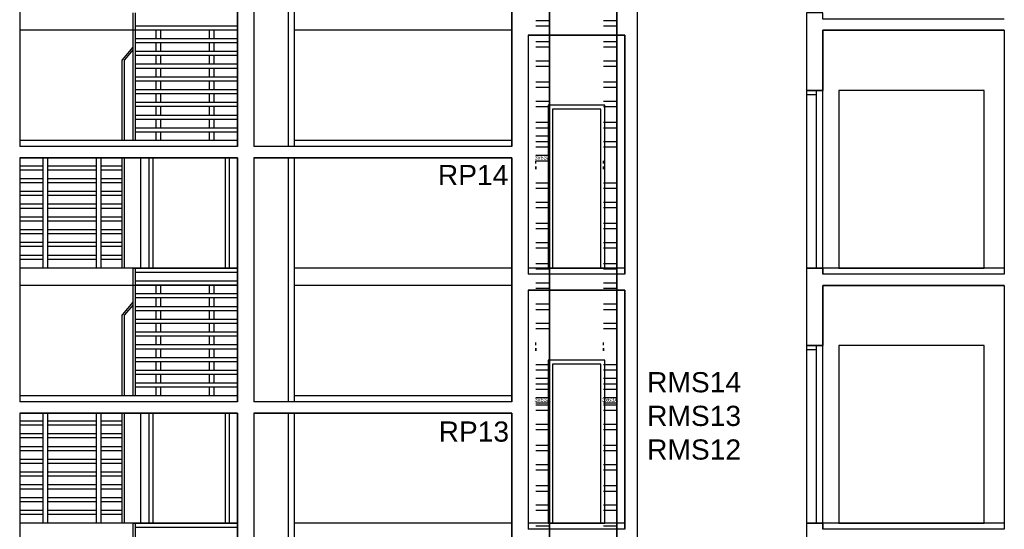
# Model space of a CAD drawing. Header units: millimetres. Extents: x 171 to 266814, y 44 to 350448.
# Tile 75 of 105: x 15024 to 27224, y 80213 to 86525. Entities that reach past the tile are written whole.
import ezdxf

# ---------------------------------------------------------------- set-up
doc = ezdxf.new("R2010")
doc.units = ezdxf.units.MM
doc.header["$LTSCALE"] = 100
doc.linetypes.add('ČÁRKOVANÁ', pattern=[19.05, 12.7, -6.35])
doc.layers.add('DVERE', color=7, linetype='Continuous', true_color=0xf00000)
for name, color, linetype in [('Elektro přívod', 1, 'Continuous'), ('Přípojnice', 202, 'Continuous'), ('TENKA', 253, 'Continuous'), ('TLUSTA', 2, 'Continuous'), ('ŽB', 3, 'Continuous')]:
    doc.layers.add(name, color=color, linetype=linetype)
doc.styles.add('arial', font='arial.ttf', dxfattribs={"width": 0.8, "height": 1})
doc.styles.get("Standard").update_dxf_attribs({"font": 'arial.ttf'})

msp = doc.modelspace()

# ---------------------------------------------------------------- linework, layer by layer
at = {"layer": 'DVERE', "color": 253}
for p, q in [((26973.671, 85648.396), (25173.671, 85648.396)), ((25173.671, 85648.396), (25173.671, 83448.396)), ((26973.671, 83448.396), (26973.671, 85648.396)), ((22273.674, 85468.396), (21573.674, 85468.396)), ((21573.674, 85468.396), (21573.674, 83448.396)), ((22223.674, 85418.396), (21623.674, 85418.396)), ((21623.674, 85418.396), (21623.674, 83448.396)), ((22223.674, 83448.396), (22223.674, 85418.396)), ((22273.674, 83448.396), (22273.674, 85468.396)), ((21573.674, 83448.396), (22273.674, 83448.396)), ((21623.674, 83448.396), (22223.674, 83448.396)), ((25173.671, 83448.396), (26973.671, 83448.396)), ((26973.671, 82488.396), (25173.671, 82488.396)), ((25173.671, 82488.396), (25173.671, 80288.396)), ((26973.671, 80288.396), (26973.671, 82488.396)), ((22273.674, 82308.396), (21573.674, 82308.396)), ((21573.674, 82308.396), (21573.674, 80288.396)), ((22223.674, 82258.396), (21623.674, 82258.396)), ((21623.674, 82258.396), (21623.674, 80288.396)), ((22223.674, 80288.396), (22223.674, 82258.396)), ((22273.674, 80288.396), (22273.674, 82308.396)), ((21573.674, 80288.396), (22273.674, 80288.396)), ((21623.674, 80288.396), (22223.674, 80288.396)), ((25173.671, 80288.396), (26973.671, 80288.396))]:
    msp.add_line(p, q, dxfattribs=at)
for points in [[(17723.671, 84813.396), (17723.671, 83448.396), (16523.671, 83448.396), (16523.671, 84813.396)], [(16623.671, 84813.396), (16623.671, 83448.396), (17623.671, 83448.396), (17623.671, 84813.396)], [(16673.671, 84813.396), (16673.671, 83448.396), (17573.671, 83448.396), (17573.671, 84813.396)], [(17723.671, 81653.396), (17723.671, 80288.396), (16523.671, 80288.396), (16523.671, 81653.396)], [(16623.671, 81653.396), (16623.671, 80288.396), (17623.671, 80288.396), (17623.671, 81653.396)], [(16673.671, 81653.396), (16673.671, 80288.396), (17573.671, 80288.396), (17573.671, 81653.396)]]:
    msp.add_lwpolyline(points, dxfattribs=at)
at = {"layer": 'Přípojnice'}
for p, q in [((21419.523, 86516.722, 32.182), (21586.523, 86516.722, 32.182)), ((22256.523, 86516.722, 32.182), (22423.523, 86516.722, 32.182)), ((21419.523, 86448.722, 32.182), (21586.523, 86448.722, 32.182)), ((22256.523, 86448.722, 32.182), (22423.523, 86448.722, 32.182)), ((21419.523, 86255.722, 100.182), (21586.523, 86255.722, 100.182)), ((22256.523, 86255.722, 100.182), (22423.523, 86255.722, 100.182)), ((21419.523, 86187.722, 100.182), (21586.523, 86187.722, 100.182)), ((22256.523, 86187.722, 100.182), (22423.523, 86187.722, 100.182)), ((21419.523, 86016.722, 32.182), (21586.523, 86016.722, 32.182)), ((22256.523, 86016.722, 32.182), (22423.523, 86016.722, 32.182)), ((21419.523, 85948.722, 32.182), (21586.523, 85948.722, 32.182)), ((22256.523, 85948.722, 32.182), (22423.523, 85948.722, 32.182)), ((21419.523, 85755.722, 100.182), (21586.523, 85755.722, 100.182)), ((21419.523, 85687.722, 100.182), (21586.523, 85687.722, 100.182)), ((22256.523, 85755.722, 100.182), (22423.523, 85755.722, 100.182)), ((22256.523, 85687.722, 100.182), (22423.523, 85687.722, 100.182)), ((21419.523, 85516.722, 32.182), (21586.523, 85516.722, 32.182)), ((21419.523, 85448.722, 32.182), (21586.523, 85448.722, 32.182)), ((22256.523, 85516.722, 32.182), (22423.523, 85516.722, 32.182)), ((22256.523, 85448.722, 32.182), (22423.523, 85448.722, 32.182)), ((21419.523, 85255.722, 100.182), (21586.523, 85255.722, 100.182)), ((21419.523, 85187.722, 100.182), (21586.523, 85187.722, 100.182)), ((22256.523, 85255.722, 100.182), (22423.523, 85255.722, 100.182)), ((22256.523, 85187.722, 100.182), (22423.523, 85187.722, 100.182)), ((21419.523, 85016.722, 32.182), (21586.523, 85016.722, 32.182)), ((21419.523, 84948.722, 32.182), (21586.523, 84948.722, 32.182)), ((22256.523, 85016.722, 32.182), (22423.523, 85016.722, 32.182)), ((22256.523, 84948.722, 32.182), (22423.523, 84948.722, 32.182)), ((21418.523, 84742.722, 66.182), (21418.523, 84776.722, 66.182)), ((21418.523, 84708.722, 49.182), (21418.523, 84674.722, 49.182)), ((21587.523, 84742.722, 66.182), (21587.523, 84776.722, 66.182)), ((21587.523, 84708.722, 49.182), (21587.523, 84674.722, 49.182)), ((22255.523, 84742.722, 66.182), (22255.523, 84776.722, 66.182)), ((22255.523, 84708.722, 49.182), (22255.523, 84674.722, 49.182)), ((22424.523, 84742.722, 66.182), (22424.523, 84776.722, 66.182)), ((22424.523, 84708.722, 49.182), (22424.523, 84674.722, 49.182)), ((21419.523, 84505.722, 100.182), (21586.523, 84505.722, 100.182)), ((21419.523, 84437.722, 100.182), (21586.523, 84437.722, 100.182)), ((22256.523, 84505.722, 100.182), (22423.523, 84505.722, 100.182)), ((22256.523, 84437.722, 100.182), (22423.523, 84437.722, 100.182)), ((21419.523, 84266.722, 32.182), (21586.523, 84266.722, 32.182)), ((21419.523, 84198.722, 32.182), (21586.523, 84198.722, 32.182)), ((22256.523, 84266.722, 32.182), (22423.523, 84266.722, 32.182)), ((22256.523, 84198.722, 32.182), (22423.523, 84198.722, 32.182)), ((21419.523, 84005.722, 100.182), (21586.523, 84005.722, 100.182)), ((21419.523, 83937.722, 100.182), (21586.523, 83937.722, 100.182)), ((22256.523, 84005.722, 100.182), (22423.523, 84005.722, 100.182)), ((22256.523, 83937.722, 100.182), (22423.523, 83937.722, 100.182)), ((21419.523, 83766.722, 32.182), (21586.523, 83766.722, 32.182)), ((21419.523, 83698.722, 32.182), (21586.523, 83698.722, 32.182)), ((22256.523, 83766.722, 32.182), (22423.523, 83766.722, 32.182)), ((22256.523, 83698.722, 32.182), (22423.523, 83698.722, 32.182)), ((21419.523, 83505.722, 100.182), (21586.523, 83505.722, 100.182)), ((22256.523, 83505.722, 100.182), (22423.523, 83505.722, 100.182)), ((21419.523, 83437.722, 100.182), (21586.523, 83437.722, 100.182)), ((22256.523, 83437.722, 100.182), (22423.523, 83437.722, 100.182)), ((21419.523, 83266.722, 32.182), (21586.523, 83266.722, 32.182)), ((22256.523, 83266.722, 32.182), (22423.523, 83266.722, 32.182)), ((21419.523, 83198.722, 32.182), (21586.523, 83198.722, 32.182)), ((22256.523, 83198.722, 32.182), (22423.523, 83198.722, 32.182)), ((21419.523, 83005.722, 100.182), (21586.523, 83005.722, 100.182)), ((22256.523, 83005.722, 100.182), (22423.523, 83005.722, 100.182)), ((21419.523, 82937.722, 100.182), (21586.523, 82937.722, 100.182)), ((22256.523, 82937.722, 100.182), (22423.523, 82937.722, 100.182)), ((21419.523, 82766.722, 32.182), (21586.523, 82766.722, 32.182)), ((22256.523, 82766.722, 32.182), (22423.523, 82766.722, 32.182)), ((21419.523, 82698.722, 32.182), (21586.523, 82698.722, 32.182)), ((22256.523, 82698.722, 32.182), (22423.523, 82698.722, 32.182)), ((21418.523, 82492.722, 66.182), (21418.523, 82526.722, 66.182)), ((21587.523, 82492.722, 66.182), (21587.523, 82526.722, 66.182)), ((22255.523, 82492.722, 66.182), (22255.523, 82526.722, 66.182)), ((22424.523, 82492.722, 66.182), (22424.523, 82526.722, 66.182)), ((21418.523, 82458.722, 49.182), (21418.523, 82424.722, 49.182)), ((21587.523, 82458.722, 49.182), (21587.523, 82424.722, 49.182)), ((22255.523, 82458.722, 49.182), (22255.523, 82424.722, 49.182)), ((22424.523, 82458.722, 49.182), (22424.523, 82424.722, 49.182)), ((21419.523, 82255.722, 100.182), (21586.523, 82255.722, 100.182)), ((22256.523, 82255.722, 100.182), (22423.523, 82255.722, 100.182)), ((21419.523, 82187.722, 100.182), (21586.523, 82187.722, 100.182)), ((22256.523, 82187.722, 100.182), (22423.523, 82187.722, 100.182)), ((21419.523, 82016.722, 32.182), (21586.523, 82016.722, 32.182)), ((22256.523, 82016.722, 32.182), (22423.523, 82016.722, 32.182)), ((21419.523, 81948.722, 32.182), (21586.523, 81948.722, 32.182)), ((22256.523, 81948.722, 32.182), (22423.523, 81948.722, 32.182)), ((21419.523, 81755.722, 100.182), (21586.523, 81755.722, 100.182)), ((22256.523, 81755.722, 100.182), (22423.523, 81755.722, 100.182)), ((21419.523, 81687.722, 100.182), (21586.523, 81687.722, 100.182)), ((22256.523, 81687.722, 100.182), (22423.523, 81687.722, 100.182)), ((21419.523, 81516.722, 32.182), (21586.523, 81516.722, 32.182)), ((22256.523, 81516.722, 32.182), (22423.523, 81516.722, 32.182)), ((21419.523, 81448.722, 32.182), (21586.523, 81448.722, 32.182)), ((22256.523, 81448.722, 32.182), (22423.523, 81448.722, 32.182)), ((21419.523, 81255.722, 100.182), (21586.523, 81255.722, 100.182)), ((22256.523, 81255.722, 100.182), (22423.523, 81255.722, 100.182)), ((21419.523, 81187.722, 100.182), (21586.523, 81187.722, 100.182)), ((22256.523, 81187.722, 100.182), (22423.523, 81187.722, 100.182)), ((21419.523, 81016.722, 32.182), (21586.523, 81016.722, 32.182)), ((22256.523, 81016.722, 32.182), (22423.523, 81016.722, 32.182)), ((21419.523, 80948.722, 32.182), (21586.523, 80948.722, 32.182)), ((22256.523, 80948.722, 32.182), (22423.523, 80948.722, 32.182)), ((21419.523, 80755.722, 100.182), (21586.523, 80755.722, 100.182)), ((21419.523, 80687.722, 100.182), (21586.523, 80687.722, 100.182)), ((22256.523, 80755.722, 100.182), (22423.523, 80755.722, 100.182)), ((22256.523, 80687.722, 100.182), (22423.523, 80687.722, 100.182)), ((21419.523, 80516.722, 32.182), (21586.523, 80516.722, 32.182)), ((21419.523, 80448.722, 32.182), (21586.523, 80448.722, 32.182)), ((22256.523, 80516.722, 32.182), (22423.523, 80516.722, 32.182)), ((22256.523, 80448.722, 32.182), (22423.523, 80448.722, 32.182)), ((21419.523, 80255.722, 100.182), (21586.523, 80255.722, 100.182)), ((22256.523, 80255.722, 100.182), (22423.523, 80255.722, 100.182))]:
    msp.add_line(p, q, dxfattribs=at)
at = {"layer": 'Přípojnice', "color": 3}
for p, q in [((21419.523, 85084.722, 132.364), (21586.523, 85084.722, 132.364)), ((21419.523, 85016.722, 132.364), (21586.523, 85016.722, 132.364)), ((21419.523, 84845.722, 64.364), (21586.523, 84845.722, 64.364)), ((21419.523, 84777.722, 64.364), (21586.523, 84777.722, 64.364)), ((21419.523, 82084.722, 132.364), (21586.523, 82084.722, 132.364)), ((21419.523, 82016.722, 132.364), (21586.523, 82016.722, 132.364)), ((22256.523, 82084.722, 32.182), (22423.523, 82084.722, 32.182)), ((22256.523, 82016.722, 32.182), (22423.523, 82016.722, 32.182)), ((21419.523, 81845.722, 64.364), (21586.523, 81845.722, 64.364)), ((21419.523, 81777.722, 64.364), (21586.523, 81777.722, 64.364)), ((22256.523, 81845.722, -35.818), (22423.523, 81845.722, -35.818)), ((22256.523, 81777.722, -35.818), (22423.523, 81777.722, -35.818))]:
    msp.add_line(p, q, dxfattribs=at)
at = {"layer": 'Přípojnice'}
for points in [[(21587.523, 84725.722, 32.182), (21587.523, 87975.722, 32.182), (21587.523, 87975.722, 100.182), (21587.523, 84725.722, 100.182)], [(22424.523, 84725.722, 32.182), (22424.523, 87975.722, 32.182), (22424.523, 87975.722, 100.182), (22424.523, 84725.722, 100.182)], [(21587.523, 82475.722, 32.182), (21587.523, 84725.722, 32.182), (21587.523, 84725.722, 100.182), (21587.523, 82475.722, 100.182)], [(22424.523, 82475.722, 32.182), (22424.523, 84725.722, 32.182), (22424.523, 84725.722, 100.182), (22424.523, 82475.722, 100.182)], [(21587.523, 79225.722, 32.182), (21587.523, 82475.722, 32.182), (21587.523, 82475.722, 100.182), (21587.523, 79225.722, 100.182)], [(22424.523, 79225.722, 32.182), (22424.523, 82475.722, 32.182), (22424.523, 82475.722, 100.182), (22424.523, 79225.722, 100.182)]]:
    msp.add_polyline3d(points, dxfattribs=at)
at = {"layer": 'Přípojnice', "extrusion": (1, 1.53081e-15, -6.12323e-17)}
for centre in [(84691.722, 66.182, 21418.523), (84691.722, 66.182, 21587.523), (84691.722, 66.182, 22255.523), (84691.722, 66.182, 22424.523)]:
    msp.add_circle(centre, 17, dxfattribs=at)
at = {"layer": 'Přípojnice', "extrusion": (1, 1.40834e-15, -6.12323e-17)}
for centre in [(82441.722, 66.182, 21418.523), (82441.722, 66.182, 21587.523), (82441.722, 66.182, 22255.523), (82441.722, 66.182, 22424.523)]:
    msp.add_circle(centre, 17, dxfattribs=at)
at = {"layer": 'TENKA', "color": 253}
for p, q in [((17723.671, 86393.396), (15023.671, 86393.396)), ((24898.671, 85648.396), (24773.671, 85648.396)), ((24973.671, 85648.396), (24773.671, 85648.396)), ((24773.671, 85648.396), (24773.671, 83448.396)), ((24898.671, 83448.396), (24898.671, 85648.396)), ((24973.671, 83448.396), (24973.671, 85648.396)), ((24773.671, 85598.396), (24898.671, 85598.396)), ((24773.671, 85468.396), (24773.671, 85418.396)), ((24898.671, 85418.396), (24898.671, 85468.396)), ((17723.671, 84953.396), (15023.671, 84953.396)), ((21123.671, 84953.396), (18423.671, 84953.396)), ((17723.671, 83448.396), (15023.671, 83448.396)), ((24773.671, 83448.396), (24973.671, 83448.396)), ((24973.671, 83448.396), (24973.671, 83373.396)), ((22523.671, 83373.396), (21323.671, 83373.396)), ((27223.671, 83373.396), (24973.671, 83373.396)), ((17723.671, 83233.396), (15023.671, 83233.396)), ((24898.671, 82488.396), (24773.671, 82488.396)), ((24973.671, 82488.396), (24773.671, 82488.396)), ((24773.671, 82488.396), (24773.671, 80288.396)), ((24898.671, 80288.396), (24898.671, 82488.396)), ((24973.671, 80288.396), (24973.671, 82488.396)), ((24773.671, 82438.396), (24898.671, 82438.396)), ((24773.671, 82308.396), (24773.671, 82258.396)), ((24898.671, 82258.396), (24898.671, 82308.396)), ((17723.671, 81793.396), (15023.671, 81793.396)), ((21123.671, 81793.396), (18423.671, 81793.396)), ((17723.671, 80288.396), (15023.671, 80288.396)), ((24773.671, 80288.396), (24973.671, 80288.396)), ((24973.671, 80288.396), (24973.671, 80213.396)), ((22523.671, 80213.396), (21323.671, 80213.396)), ((27223.671, 80213.396), (24973.671, 80213.396))]:
    msp.add_line(p, q, dxfattribs=at)
at = {"layer": 'TENKA', "color": 253, "linetype": 'ČÁRKOVANÁ', "ltscale": 10}
for p, q in [((21123.671, 86393.396), (18423.671, 86393.396)), ((21123.671, 83448.396), (18423.671, 83448.396)), ((21123.671, 83233.396), (18423.671, 83233.396)), ((21123.671, 80288.396), (18423.671, 80288.396))]:
    msp.add_line(p, q, dxfattribs=at)
at = {"layer": 'TENKA', "color": 253}
for points in [[(16423.671, 86608.396), (16423.671, 85028.396)], [(16453.671, 86608.396), (16453.671, 85028.396)], [(16423.671, 86393.396), (15023.671, 86393.396)], [(16453.671, 86450.396), (17723.671, 86450.396)], [(16453.671, 86400.396), (17723.671, 86400.396)], [(16713.671, 86292.396), (16713.671, 86400.396)], [(16773.671, 86292.396), (16773.671, 86400.396)], [(17373.671, 86292.396), (17373.671, 86400.396)], [(17433.671, 86292.396), (17433.671, 86400.396)], [(16453.671, 86292.396), (17723.671, 86292.396)], [(16423.671, 86186.396), (16293.671, 86028.396)], [(16423.671, 86149.934), (16323.671, 86028.396)], [(16453.671, 86242.396), (17723.671, 86242.396)], [(16453.671, 86134.396), (17723.671, 86134.396)], [(16713.671, 86134.396), (16713.671, 86242.396)], [(16773.671, 86134.396), (16773.671, 86242.396)], [(17373.671, 86134.396), (17373.671, 86242.396)], [(17433.671, 86134.396), (17433.671, 86242.396)], [(16293.671, 85028.396), (16293.671, 86028.396)], [(16323.671, 85028.396), (16323.671, 86028.396)], [(16453.671, 86084.396), (17723.671, 86084.396)], [(16713.671, 85976.396), (16713.671, 86084.396)], [(16773.671, 85976.396), (16773.671, 86084.396)], [(17373.671, 85976.396), (17373.671, 86084.396)], [(17433.671, 85976.396), (17433.671, 86084.396)], [(16453.671, 85976.396), (17723.671, 85976.396)], [(16453.671, 85926.396), (17723.671, 85926.396)], [(16713.671, 85818.396), (16713.671, 85926.396)], [(16773.671, 85818.396), (16773.671, 85926.396)], [(17373.671, 85818.396), (17373.671, 85926.396)], [(17433.671, 85818.396), (17433.671, 85926.396)], [(16453.671, 85818.396), (17723.671, 85818.396)], [(16453.671, 85768.396), (17723.671, 85768.396)], [(16713.671, 85660.396), (16713.671, 85768.396)], [(16773.671, 85660.396), (16773.671, 85768.396)], [(17373.671, 85660.396), (17373.671, 85768.396)], [(17433.671, 85660.396), (17433.671, 85768.396)], [(16453.671, 85660.396), (17723.671, 85660.396)], [(16453.671, 85610.396), (17723.671, 85610.396)], [(16713.671, 85502.396), (16713.671, 85610.396)], [(16773.671, 85502.396), (16773.671, 85610.396)], [(17373.671, 85502.396), (17373.671, 85610.396)], [(17433.671, 85502.396), (17433.671, 85610.396)], [(16453.671, 85502.396), (17723.671, 85502.396)], [(16453.671, 85452.396), (17723.671, 85452.396)], [(16713.671, 85344.396), (16713.671, 85452.396)], [(16773.671, 85344.396), (16773.671, 85452.396)], [(17373.671, 85344.396), (17373.671, 85452.396)], [(17433.671, 85344.396), (17433.671, 85452.396)], [(16453.671, 85344.396), (17723.671, 85344.396)], [(16453.671, 85294.396), (17723.671, 85294.396)], [(16713.671, 85186.396), (16713.671, 85294.396)], [(16773.671, 85186.396), (16773.671, 85294.396)], [(17373.671, 85186.396), (17373.671, 85294.396)], [(17433.671, 85186.396), (17433.671, 85294.396)], [(16453.671, 85186.396), (17723.671, 85186.396)], [(16453.671, 85136.396), (17723.671, 85136.396)], [(16713.671, 85028.396), (16713.671, 85136.396)], [(16773.671, 85028.396), (16773.671, 85136.396)], [(17373.671, 85028.396), (17373.671, 85136.396)], [(17433.671, 85028.396), (17433.671, 85136.396)], [(15313.671, 83448.396), (15313.671, 84813.396)], [(15373.671, 83448.396), (15373.671, 84813.396)], [(15973.671, 83448.396), (15973.671, 84813.396)], [(16033.671, 83448.396), (16033.671, 84813.396)], [(16293.671, 83448.396), (16293.671, 84813.396)], [(16323.671, 83448.396), (16323.671, 84813.396)], [(15313.671, 84712.396), (15023.671, 84712.396)], [(15973.671, 84712.396), (15373.671, 84712.396)], [(16293.671, 84712.396), (16033.671, 84712.396)], [(15313.671, 84662.396), (15023.671, 84662.396)], [(15313.671, 84554.396), (15023.671, 84554.396)], [(15973.671, 84662.396), (15373.671, 84662.396)], [(15973.671, 84554.396), (15373.671, 84554.396)], [(16293.671, 84662.396), (16033.671, 84662.396)], [(16293.671, 84554.396), (16033.671, 84554.396)], [(15313.671, 84504.396), (15023.671, 84504.396)], [(15973.671, 84504.396), (15373.671, 84504.396)], [(16293.671, 84504.396), (16033.671, 84504.396)], [(15313.671, 84396.396), (15023.671, 84396.396)], [(15313.671, 84346.396), (15023.671, 84346.396)], [(15973.671, 84396.396), (15373.671, 84396.396)], [(15973.671, 84346.396), (15373.671, 84346.396)], [(16293.671, 84396.396), (16033.671, 84396.396)], [(16293.671, 84346.396), (16033.671, 84346.396)], [(15313.671, 84238.396), (15023.671, 84238.396)], [(15313.671, 84188.396), (15023.671, 84188.396)], [(15973.671, 84238.396), (15373.671, 84238.396)], [(15973.671, 84188.396), (15373.671, 84188.396)], [(16293.671, 84238.396), (16033.671, 84238.396)], [(16293.671, 84188.396), (16033.671, 84188.396)], [(15313.671, 84080.396), (15023.671, 84080.396)], [(15973.671, 84080.396), (15373.671, 84080.396)], [(16293.671, 84080.396), (16033.671, 84080.396)], [(15313.671, 84030.396), (15023.671, 84030.396)], [(15973.671, 84030.396), (15373.671, 84030.396)], [(16293.671, 84030.396), (16033.671, 84030.396)], [(15313.671, 83922.396), (15023.671, 83922.396)], [(15313.671, 83872.396), (15023.671, 83872.396)], [(15973.671, 83922.396), (15373.671, 83922.396)], [(15973.671, 83872.396), (15373.671, 83872.396)], [(16293.671, 83922.396), (16033.671, 83922.396)], [(16293.671, 83872.396), (16033.671, 83872.396)], [(15313.671, 83764.396), (15023.671, 83764.396)], [(15313.671, 83714.396), (15023.671, 83714.396)], [(15973.671, 83764.396), (15373.671, 83764.396)], [(15973.671, 83714.396), (15373.671, 83714.396)], [(16293.671, 83764.396), (16033.671, 83764.396)], [(16293.671, 83714.396), (16033.671, 83714.396)], [(15313.671, 83606.396), (15023.671, 83606.396)], [(15973.671, 83606.396), (15373.671, 83606.396)], [(16293.671, 83606.396), (16033.671, 83606.396)], [(15313.671, 83556.396), (15023.671, 83556.396)], [(16423.671, 83448.396), (15023.671, 83448.396)], [(15973.671, 83556.396), (15373.671, 83556.396)], [(16293.671, 83556.396), (16033.671, 83556.396)], [(16423.671, 83448.396), (16423.671, 81868.396)], [(16423.671, 83448.396), (17723.671, 83448.396)], [(16453.671, 83448.396), (16453.671, 81868.396)], [(16453.671, 83398.396), (17723.671, 83398.396)], [(16423.671, 83233.396), (15023.671, 83233.396)], [(16453.671, 83290.396), (17723.671, 83290.396)], [(16453.671, 83240.396), (17723.671, 83240.396)], [(16713.671, 83132.396), (16713.671, 83240.396)], [(16773.671, 83132.396), (16773.671, 83240.396)], [(17373.671, 83132.396), (17373.671, 83240.396)], [(17433.671, 83132.396), (17433.671, 83240.396)], [(16453.671, 83132.396), (17723.671, 83132.396)], [(16453.671, 83082.396), (17723.671, 83082.396)], [(16713.671, 82974.396), (16713.671, 83082.396)], [(16773.671, 82974.396), (16773.671, 83082.396)], [(17373.671, 82974.396), (17373.671, 83082.396)], [(17433.671, 82974.396), (17433.671, 83082.396)], [(16423.671, 83026.396), (16293.671, 82868.396)], [(16423.671, 82989.934), (16323.671, 82868.396)], [(16453.671, 82974.396), (17723.671, 82974.396)], [(16293.671, 81868.396), (16293.671, 82868.396)], [(16323.671, 81868.396), (16323.671, 82868.396)], [(16453.671, 82924.396), (17723.671, 82924.396)], [(16713.671, 82816.396), (16713.671, 82924.396)], [(16773.671, 82816.396), (16773.671, 82924.396)], [(17373.671, 82816.396), (17373.671, 82924.396)], [(17433.671, 82816.396), (17433.671, 82924.396)], [(16453.671, 82816.396), (17723.671, 82816.396)], [(16453.671, 82766.396), (17723.671, 82766.396)], [(16713.671, 82658.396), (16713.671, 82766.396)], [(16773.671, 82658.396), (16773.671, 82766.396)], [(17373.671, 82658.396), (17373.671, 82766.396)], [(17433.671, 82658.396), (17433.671, 82766.396)], [(16453.671, 82658.396), (17723.671, 82658.396)], [(16453.671, 82608.396), (17723.671, 82608.396)], [(16713.671, 82500.396), (16713.671, 82608.396)], [(16773.671, 82500.396), (16773.671, 82608.396)], [(17373.671, 82500.396), (17373.671, 82608.396)], [(17433.671, 82500.396), (17433.671, 82608.396)], [(16453.671, 82500.396), (17723.671, 82500.396)], [(16453.671, 82450.396), (17723.671, 82450.396)], [(16713.671, 82342.396), (16713.671, 82450.396)], [(16773.671, 82342.396), (16773.671, 82450.396)], [(17373.671, 82342.396), (17373.671, 82450.396)], [(17433.671, 82342.396), (17433.671, 82450.396)], [(16453.671, 82342.396), (17723.671, 82342.396)], [(16453.671, 82292.396), (17723.671, 82292.396)], [(16713.671, 82184.396), (16713.671, 82292.396)], [(16773.671, 82184.396), (16773.671, 82292.396)], [(17373.671, 82184.396), (17373.671, 82292.396)], [(17433.671, 82184.396), (17433.671, 82292.396)], [(16453.671, 82184.396), (17723.671, 82184.396)], [(16453.671, 82134.396), (17723.671, 82134.396)], [(16713.671, 82026.396), (16713.671, 82134.396)], [(16773.671, 82026.396), (16773.671, 82134.396)], [(17373.671, 82026.396), (17373.671, 82134.396)], [(17433.671, 82026.396), (17433.671, 82134.396)], [(16453.671, 82026.396), (17723.671, 82026.396)], [(16453.671, 81976.396), (17723.671, 81976.396)], [(16713.671, 81868.396), (16713.671, 81976.396)], [(16773.671, 81868.396), (16773.671, 81976.396)], [(17373.671, 81868.396), (17373.671, 81976.396)], [(17433.671, 81868.396), (17433.671, 81976.396)], [(15313.671, 80288.396), (15313.671, 81653.396)], [(15373.671, 80288.396), (15373.671, 81653.396)], [(15973.671, 80288.396), (15973.671, 81653.396)], [(16033.671, 80288.396), (16033.671, 81653.396)], [(16293.671, 80288.396), (16293.671, 81653.396)], [(16323.671, 80288.396), (16323.671, 81653.396)], [(15313.671, 81552.396), (15023.671, 81552.396)], [(15313.671, 81502.396), (15023.671, 81502.396)], [(15973.671, 81552.396), (15373.671, 81552.396)], [(15973.671, 81502.396), (15373.671, 81502.396)], [(16293.671, 81552.396), (16033.671, 81552.396)], [(16293.671, 81502.396), (16033.671, 81502.396)], [(15313.671, 81394.396), (15023.671, 81394.396)], [(15973.671, 81394.396), (15373.671, 81394.396)], [(16293.671, 81394.396), (16033.671, 81394.396)], [(15313.671, 81344.396), (15023.671, 81344.396)], [(15973.671, 81344.396), (15373.671, 81344.396)], [(16293.671, 81344.396), (16033.671, 81344.396)], [(15313.671, 81236.396), (15023.671, 81236.396)], [(15313.671, 81186.396), (15023.671, 81186.396)], [(15973.671, 81236.396), (15373.671, 81236.396)], [(15973.671, 81186.396), (15373.671, 81186.396)], [(16293.671, 81236.396), (16033.671, 81236.396)], [(16293.671, 81186.396), (16033.671, 81186.396)], [(15313.671, 81078.396), (15023.671, 81078.396)], [(15313.671, 81028.396), (15023.671, 81028.396)], [(15973.671, 81078.396), (15373.671, 81078.396)], [(15973.671, 81028.396), (15373.671, 81028.396)], [(16293.671, 81078.396), (16033.671, 81078.396)], [(16293.671, 81028.396), (16033.671, 81028.396)], [(15313.671, 80920.396), (15023.671, 80920.396)], [(15973.671, 80920.396), (15373.671, 80920.396)], [(16293.671, 80920.396), (16033.671, 80920.396)], [(15313.671, 80870.396), (15023.671, 80870.396)], [(15973.671, 80870.396), (15373.671, 80870.396)], [(16293.671, 80870.396), (16033.671, 80870.396)], [(15313.671, 80762.396), (15023.671, 80762.396)], [(15313.671, 80712.396), (15023.671, 80712.396)], [(15973.671, 80762.396), (15373.671, 80762.396)], [(15973.671, 80712.396), (15373.671, 80712.396)], [(16293.671, 80762.396), (16033.671, 80762.396)], [(16293.671, 80712.396), (16033.671, 80712.396)], [(15313.671, 80604.396), (15023.671, 80604.396)], [(15313.671, 80554.396), (15023.671, 80554.396)], [(15973.671, 80604.396), (15373.671, 80604.396)], [(15973.671, 80554.396), (15373.671, 80554.396)], [(16293.671, 80604.396), (16033.671, 80604.396)], [(16293.671, 80554.396), (16033.671, 80554.396)], [(15313.671, 80446.396), (15023.671, 80446.396)], [(15973.671, 80446.396), (15373.671, 80446.396)], [(16293.671, 80446.396), (16033.671, 80446.396)], [(15313.671, 80396.396), (15023.671, 80396.396)], [(16423.671, 80288.396), (15023.671, 80288.396)], [(15973.671, 80396.396), (15373.671, 80396.396)], [(16293.671, 80396.396), (16033.671, 80396.396)], [(16423.671, 80288.396), (16423.671, 78708.396)], [(16423.671, 80288.396), (17723.671, 80288.396)], [(16453.671, 80288.396), (16453.671, 78708.396)], [(16453.671, 80238.396), (17723.671, 80238.396)]]:
    msp.add_lwpolyline(points, dxfattribs=at)
at = {"layer": 'TLUSTA', "color": 253}
for p, q in [((15023.671, 87973.396), (15023.671, 84953.396)), ((17723.671, 87973.396), (17723.671, 84953.396)), ((17923.671, 87973.396), (17923.671, 84953.396)), ((18348.671, 87973.396), (18348.671, 84953.396)), ((18423.671, 87973.396), (18423.671, 84953.396)), ((21123.671, 87973.396), (21123.671, 84953.396)), ((21123.671, 87973.396), (21123.671, 84953.396)), ((24773.671, 86608.396), (24773.671, 85648.396)), ((27223.671, 86393.396), (24973.671, 86393.396)), ((24973.671, 86393.396), (24973.671, 85648.396)), ((21323.671, 86333.396), (21323.671, 83373.396)), ((22523.671, 86333.396), (21323.671, 86333.396)), ((22523.671, 86333.396), (22523.671, 83373.396)), ((24773.671, 85648.396), (24973.671, 85648.396)), ((17723.671, 85028.396), (15023.671, 85028.396)), ((18423.671, 84953.396), (17923.671, 84953.396)), ((21123.671, 85028.396), (18423.671, 85028.396)), ((17723.671, 84813.396), (15023.671, 84813.396)), ((15023.671, 84813.396), (15023.671, 81793.396)), ((17723.671, 84813.396), (17723.671, 81793.396)), ((21123.671, 84813.396), (17923.671, 84813.396)), ((17923.671, 84813.396), (17923.671, 81793.396)), ((18348.671, 84813.396), (18348.671, 81793.396)), ((18423.671, 84813.396), (18423.671, 81793.396)), ((21123.671, 84813.396), (21123.671, 81793.396)), ((21123.671, 84813.396), (21123.671, 81793.396)), ((22523.671, 83448.396), (21323.671, 83448.396)), ((24773.671, 83448.396), (24773.671, 82488.396)), ((27223.671, 83448.396), (24973.671, 83448.396)), ((27223.671, 83233.396), (24973.671, 83233.396)), ((24973.671, 83233.396), (24973.671, 82488.396)), ((21323.671, 83173.396), (21323.671, 80213.396)), ((22523.671, 83173.396), (21323.671, 83173.396)), ((22523.671, 83173.396), (22523.671, 80213.396)), ((24773.671, 82488.396), (24973.671, 82488.396)), ((17723.671, 81868.396), (15023.671, 81868.396)), ((21123.671, 81868.396), (18423.671, 81868.396)), ((18423.671, 81793.396), (17923.671, 81793.396)), ((17723.671, 81653.396), (15023.671, 81653.396)), ((15023.671, 81653.396), (15023.671, 78633.396)), ((17723.671, 81653.396), (17723.671, 78633.396)), ((21123.671, 81653.396), (17923.671, 81653.396)), ((17923.671, 81653.396), (17923.671, 78633.396)), ((18348.671, 81653.396), (18348.671, 78633.396)), ((18423.671, 81653.396), (18423.671, 78633.396)), ((21123.671, 81653.396), (21123.671, 78633.396)), ((21123.671, 81653.396), (21123.671, 78633.396)), ((22523.671, 80288.396), (21323.671, 80288.396)), ((24773.671, 80288.396), (24773.671, 79328.396)), ((27223.671, 80288.396), (24973.671, 80288.396))]:
    msp.add_line(p, q, dxfattribs=at)
at = {"layer": 'ŽB', "color": 253}
for p, q in [((22673.671, 99173.396), (22673.671, 30608.396)), ((27223.671, 86393.396), (27223.671, 83373.396)), ((27223.671, 83233.396), (27223.671, 80213.396))]:
    msp.add_line(p, q, dxfattribs=at)
for points in [[(22673.671, 98973.396), (22673.671, 32908.396), (22523.671, 32908.396), (22523.671, 36143.396)], [(15023.671, 87973.396), (15023.671, 84953.396)], [(17723.671, 84953.396), (17723.671, 87973.396)], [(17923.671, 87973.396), (17923.671, 84953.396)], [(21123.671, 84953.396), (21123.671, 87973.396)], [(27223.671, 86533.396), (24973.671, 86533.396), (24973.671, 86608.396), (24773.671, 86608.396), (24773.671, 85648.396), (24773.671, 85648.396), (24973.671, 85648.396), (24973.671, 86393.396), (27223.671, 86393.396)], [(27223.671, 86393.396), (27223.671, 83373.396)], [(21323.671, 86333.396), (21323.671, 83373.396)], [(21323.671, 86333.396), (22523.671, 86333.396)], [(22523.671, 83373.396), (22523.671, 86333.396)], [(17723.671, 84953.396), (17723.671, 84953.396), (15023.671, 84953.396)], [(21123.671, 84953.396), (17923.671, 84953.396)], [(15023.671, 84813.396), (15023.671, 81793.396)], [(15023.671, 84813.396), (17723.671, 84813.396)], [(17723.671, 81793.396), (17723.671, 84813.396)], [(17923.671, 84813.396), (17923.671, 81793.396)], [(17923.671, 84813.396), (21123.671, 84813.396)], [(21123.671, 81793.396), (21123.671, 84813.396)], [(27223.671, 83373.396), (24973.671, 83373.396), (24973.671, 83448.396), (24773.671, 83448.396), (24773.671, 82488.396), (24773.671, 82488.396), (24973.671, 82488.396), (24973.671, 83233.396), (27223.671, 83233.396)], [(22523.671, 83373.396), (21323.671, 83373.396)], [(27223.671, 83233.396), (27223.671, 80213.396)], [(21323.671, 83173.396), (21323.671, 80213.396)], [(21323.671, 83173.396), (22523.671, 83173.396)], [(22523.671, 80213.396), (22523.671, 83173.396)], [(17723.671, 81793.396), (17723.671, 81793.396), (15023.671, 81793.396)], [(21123.671, 81793.396), (17923.671, 81793.396)], [(15023.671, 81653.396), (15023.671, 78633.396)], [(15023.671, 81653.396), (17723.671, 81653.396)], [(17723.671, 78633.396), (17723.671, 81653.396)], [(17923.671, 81653.396), (17923.671, 78633.396)], [(17923.671, 81653.396), (21123.671, 81653.396)], [(21123.671, 78633.396), (21123.671, 81653.396)], [(27223.671, 80213.396), (24973.671, 80213.396), (24973.671, 80288.396), (24773.671, 80288.396), (24773.671, 79328.396), (24773.671, 79328.396), (24973.671, 79328.396), (24973.671, 80073.396), (27223.671, 80073.396)], [(22523.671, 80213.396), (21323.671, 80213.396)]]:
    msp.add_lwpolyline(points, dxfattribs=at)

# ---------------------------------------------------------------- texts
at = {"layer": 'Elektro přívod', "lineweight": -3, "char_height": 250, "width": 62288.13584, "attachment_point": 1}
for s, insert in [('RP14', (20205.114, 84725.819)), ('RMS14\\PRMS13\\PRMS12', (22797.642, 82160.092)), ('RP13', (20213.896, 81548.866))]:
    msp.add_mtext(s, dxfattribs=dict(at, insert=insert))
at = {"layer": 'Přípojnice', "color": 3, "style": 'arial'}
for p in [(21403.148, 84791.837, 132.364), (21403.148, 81791.837, 132.364), (22240.148, 81791.837, 32.182)]:
    msp.add_text('3x63A', height=50, dxfattribs=at).set_placement(p)

doc.saveas('drawing.dxf')
